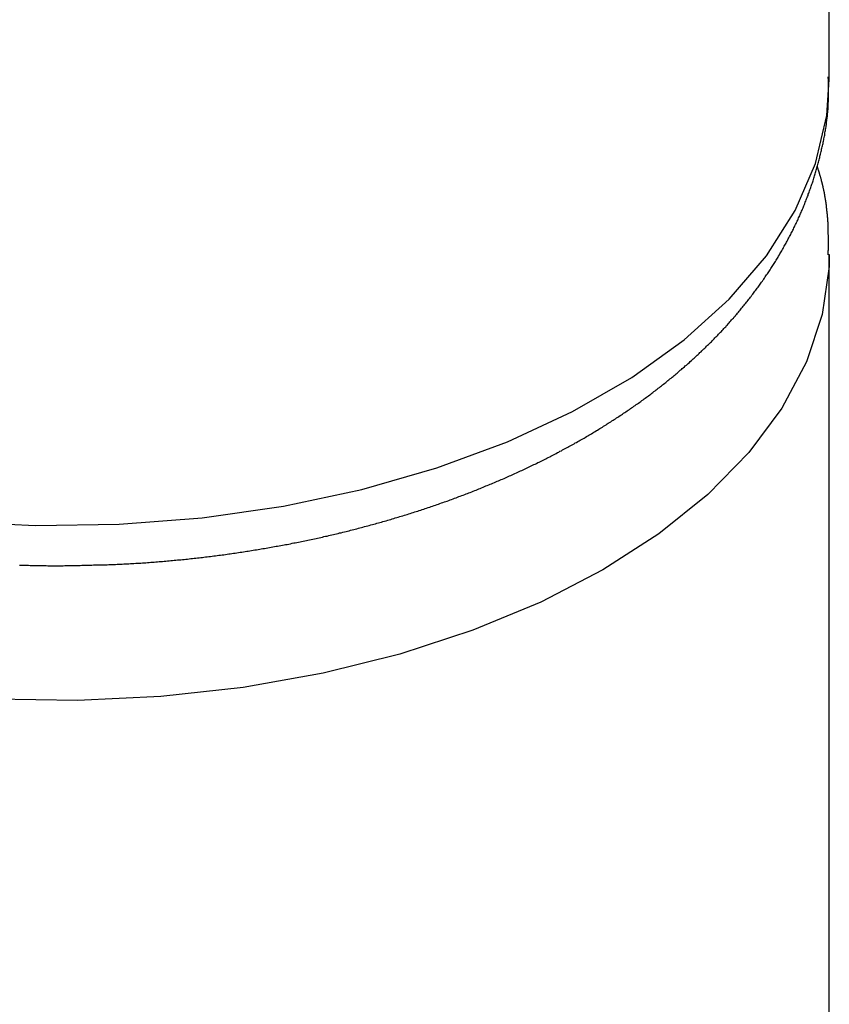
# Model space of a CAD drawing. Extents: x 7.6 to 27.1, y 2.7 to 20.5.
# Tile 113 of 136: x 25.801 to 26.336, y 16.625 to 17.275. Entities that reach past the tile are written whole.
import ezdxf

# ---------------------------------------------------------------- set-up
doc = ezdxf.new("R2010")
doc.units = 0
doc.layers.get('0').update_dxf_attribs({"linetype": 'CONTINUOUS'})

msp = doc.modelspace()

# ---------------------------------------------------------------- linework, layer by layer
at = {"color": 7, "linetype": 'CONTINUOUS'}
for p, q in [((26.33565, 17.23559), (26.33565, 17.58262)), ((26.33565, 15.98424), (26.33565, 17.12027))]:
    msp.add_line(p, q, dxfattribs=at)
at = {"color": 8, "linetype": 'CONTINUOUS', "flags": 128}
for points in [[(25.7568, 16.94387), (25.81184, 16.94128), (25.86704, 16.94215), (25.92176, 16.94645), (25.97535, 16.95415), (26.02718, 16.96514), (26.07666, 16.9793), (26.12318, 16.99647), (26.16622, 17.01644), (26.20527, 17.03899), (26.23987, 17.06383), (26.26961, 17.09069), (26.29415, 17.11925), (26.31319, 17.14918), (26.32652, 17.18011), (26.33397, 17.2117), (26.33565, 17.23559)], [(26.33565, 17.11993), (26.33547, 17.11229), (26.33098, 17.08052), (26.32058, 17.04921), (26.30437, 17.01874), (26.28255, 16.98945), (26.25537, 16.9617), (26.22315, 16.93581), (26.18628, 16.91208), (26.14517, 16.89079), (26.10032, 16.8722), (26.05225, 16.85651), (26.00152, 16.84391), (25.94874, 16.83455), (25.8945, 16.82854), (25.83946, 16.82596), (25.78426, 16.82682)]]:
    msp.add_lwpolyline(points, dxfattribs=at)
at = {"color": 7}
for points in [[(25.8257, 16.9148, 0), (25.8268, 16.9148, 0), (25.8279, 16.9148, 0), (25.829, 16.9148, 0), (25.8301, 16.9148, 0), (25.8312, 16.9149, 0), (25.8323, 16.9149, 0), (25.8334, 16.9149, 0), (25.8346, 16.9149, 0), (25.8357, 16.9149, 0), (25.8368, 16.915, 0), (25.8379, 16.915, 0), (25.839, 16.915, 0), (25.8401, 16.915, 0), (25.8412, 16.915, 0), (25.8423, 16.9151, 0), (25.8435, 16.9151, 0), (25.8446, 16.9151, 0), (25.8457, 16.9151, 0), (25.8468, 16.9152, 0), (25.8479, 16.9152, 0), (25.849, 16.9152, 0), (25.8501, 16.9153, 0), (25.8512, 16.9153, 0), (25.8523, 16.9153, 0), (25.8535, 16.9153, 0), (25.8546, 16.9154, 0), (25.8557, 16.9154, 0), (25.8568, 16.9154, 0), (25.8579, 16.9155, 0), (25.859, 16.9155, 0), (25.8601, 16.9156, 0), (25.8612, 16.9156, 0), (25.8623, 16.9156, 0), (25.8634, 16.9157, 0), (25.8646, 16.9157, 0), (25.8657, 16.9158, 0), (25.8668, 16.9158, 0), (25.8679, 16.9159, 0), (25.869, 16.9159, 0), (25.8701, 16.916, 0), (25.8712, 16.916, 0), (25.8723, 16.9161, 0), (25.8734, 16.9161, 0), (25.8745, 16.9162, 0), (25.8756, 16.9163, 0), (25.8767, 16.9163, 0), (25.8779, 16.9164, 0), (25.879, 16.9165, 0), (25.8801, 16.9165, 0), (25.8812, 16.9166, 0), (25.8823, 16.9167, 0), (25.8834, 16.9167, 0), (25.8845, 16.9168, 0), (25.8856, 16.9169, 0), (25.8867, 16.917, 0), (25.8878, 16.9171, 0), (25.8889, 16.9171, 0), (25.89, 16.9172, 0), (25.8911, 16.9173, 0), (25.8922, 16.9174, 0), (25.8933, 16.9175, 0), (25.8944, 16.9176, 0), (25.8955, 16.9177, 0), (25.8966, 16.9178, 0), (25.8977, 16.9179, 0), (25.8988, 16.918, 0), (25.8999, 16.9181, 0), (25.901, 16.9182, 0), (25.9021, 16.9183, 0), (25.9032, 16.9184, 0), (25.9043, 16.9185, 0), (25.9054, 16.9186, 0), (25.9065, 16.9187, 0), (25.9076, 16.9188, 0), (25.9087, 16.9189, 0), (25.9098, 16.919, 0), (25.9109, 16.9191, 0), (25.912, 16.9192, 0), (25.9131, 16.9194, 0), (25.9142, 16.9195, 0), (25.9153, 16.9196, 0), (25.9164, 16.9197, 0), (25.9175, 16.9198, 0), (25.9186, 16.92, 0), (25.9197, 16.9201, 0), (25.9208, 16.9202, 0), (25.9219, 16.9203, 0), (25.9229, 16.9205, 0), (25.924, 16.9206, 0), (25.9251, 16.9207, 0), (25.9262, 16.9209, 0), (25.9273, 16.921, 0), (25.9284, 16.9211, 0), (25.9295, 16.9213, 0), (25.9306, 16.9214, 0), (25.9317, 16.9215, 0), (25.9328, 16.9217, 0), (25.9338, 16.9218, 0), (25.9349, 16.922, 0), (25.936, 16.9221, 0), (25.9371, 16.9223, 0), (25.9382, 16.9224, 0), (25.9393, 16.9226, 0), (25.9403, 16.9227, 0), (25.9414, 16.9229, 0), (25.9425, 16.923, 0), (25.9436, 16.9232, 0), (25.9447, 16.9233, 0), (25.9458, 16.9235, 0), (25.9468, 16.9237, 0), (25.9479, 16.9238, 0), (25.949, 16.924, 0), (25.9501, 16.9241, 0), (25.9512, 16.9243, 0), (25.9522, 16.9245, 0), (25.9533, 16.9247, 0), (25.9544, 16.9248, 0), (25.9555, 16.925, 0), (25.9565, 16.9252, 0), (25.9576, 16.9253, 0), (25.9587, 16.9255, 0), (25.9598, 16.9257, 0), (25.9608, 16.9259, 0), (25.9619, 16.9261, 0), (25.963, 16.9262, 0), (25.9641, 16.9264, 0), (25.9651, 16.9266, 0), (25.9662, 16.9268, 0), (25.9673, 16.927, 0), (25.9683, 16.9272, 0), (25.9694, 16.9274, 0), (25.9705, 16.9276, 0), (25.9715, 16.9277, 0), (25.9726, 16.9279, 0), (25.9737, 16.9281, 0), (25.9747, 16.9283, 0), (25.9758, 16.9285, 0), (25.9768, 16.9287, 0), (25.9779, 16.9289, 0), (25.979, 16.9291, 0), (25.98, 16.9293, 0), (25.9811, 16.9296, 0), (25.9822, 16.9298, 0), (25.9832, 16.93, 0), (25.9843, 16.9302, 0), (25.9853, 16.9304, 0), (25.9864, 16.9306, 0), (25.9874, 16.9308, 0), (25.9885, 16.931, 0), (25.9895, 16.9313, 0), (25.9906, 16.9315, 0), (25.9916, 16.9317, 0), (25.9927, 16.9319, 0), (25.9938, 16.9321, 0), (25.9948, 16.9324, 0), (25.9958, 16.9326, 0), (25.9969, 16.9328, 0), (25.9979, 16.933, 0), (25.999, 16.9333, 0), (26, 16.9335, 0), (26.0011, 16.9337, 0), (26.0021, 16.934, 0), (26.0032, 16.9342, 0), (26.0042, 16.9344, 0), (26.0053, 16.9347, 0), (26.0063, 16.9349, 0), (26.0073, 16.9352, 0), (26.0084, 16.9354, 0), (26.0094, 16.9357, 0), (26.0104, 16.9359, 0), (26.0115, 16.9361, 0), (26.0125, 16.9364, 0), (26.0136, 16.9366, 0), (26.0146, 16.9369, 0), (26.0156, 16.9371, 0), (26.0167, 16.9374, 0), (26.0177, 16.9377, 0), (26.0187, 16.9379, 0), (26.0197, 16.9382, 0), (26.0208, 16.9384, 0), (26.0218, 16.9387, 0), (26.0228, 16.939, 0), (26.0239, 16.9392, 0), (26.0249, 16.9395, 0), (26.0259, 16.9398, 0), (26.0269, 16.94, 0), (26.0279, 16.9403, 0), (26.029, 16.9406, 0), (26.03, 16.9408, 0), (26.031, 16.9411, 0), (26.032, 16.9414, 0), (26.033, 16.9417, 0), (26.0341, 16.9419, 0), (26.0351, 16.9422, 0), (26.0361, 16.9425, 0), (26.0371, 16.9428, 0), (26.0381, 16.9431, 0), (26.0391, 16.9433, 0), (26.0401, 16.9436, 0), (26.0411, 16.9439, 0), (26.0422, 16.9442, 0), (26.0432, 16.9445, 0), (26.0442, 16.9448, 0), (26.0452, 16.9451, 0), (26.0462, 16.9454, 0), (26.0472, 16.9457, 0), (26.0482, 16.946, 0), (26.0492, 16.9463, 0), (26.0502, 16.9466, 0), (26.0512, 16.9469, 0), (26.0522, 16.9472, 0), (26.0532, 16.9475, 0), (26.0542, 16.9478, 0), (26.0552, 16.9481, 0), (26.0562, 16.9484, 0), (26.0571, 16.9487, 0), (26.0581, 16.949, 0), (26.0591, 16.9493, 0), (26.0601, 16.9496, 0), (26.0611, 16.9499, 0), (26.0621, 16.9503, 0), (26.0631, 16.9506, 0), (26.0641, 16.9509, 0), (26.065, 16.9512, 0), (26.066, 16.9515, 0), (26.067, 16.9519, 0), (26.068, 16.9522, 0), (26.069, 16.9525, 0), (26.0699, 16.9528, 0), (26.0709, 16.9532, 0), (26.0719, 16.9535, 0), (26.0729, 16.9538, 0), (26.0738, 16.9542, 0), (26.0748, 16.9545, 0), (26.0758, 16.9548, 0), (26.0768, 16.9552, 0), (26.0777, 16.9555, 0), (26.0787, 16.9558, 0), (26.0797, 16.9562, 0), (26.0806, 16.9565, 0), (26.0816, 16.9569, 0), (26.0826, 16.9572, 0), (26.0835, 16.9575, 0), (26.0845, 16.9579, 0), (26.0854, 16.9582, 0), (26.0864, 16.9586, 0), (26.0874, 16.9589, 0), (26.0883, 16.9593, 0), (26.0893, 16.9596, 0), (26.0902, 16.96, 0), (26.0912, 16.9604, 0), (26.0921, 16.9607, 0), (26.0931, 16.9611, 0), (26.094, 16.9614, 0), (26.095, 16.9618, 0), (26.0959, 16.9622, 0), (26.0969, 16.9625, 0), (26.0978, 16.9629, 0), (26.0987, 16.9632, 0), (26.0997, 16.9636, 0), (26.1006, 16.964, 0), (26.1016, 16.9644, 0), (26.1025, 16.9647, 0), (26.1034, 16.9651, 0), (26.1044, 16.9655, 0), (26.1053, 16.9658, 0), (26.1062, 16.9662, 0), (26.1072, 16.9666, 0), (26.1081, 16.967, 0), (26.109, 16.9674, 0), (26.1099, 16.9677, 0), (26.1109, 16.9681, 0), (26.1118, 16.9685, 0), (26.1127, 16.9689, 0), (26.1136, 16.9693, 0), (26.1146, 16.9697, 0), (26.1155, 16.9701, 0), (26.1164, 16.9705, 0), (26.1173, 16.9708, 0), (26.1182, 16.9712, 0), (26.1191, 16.9716, 0), (26.12, 16.972, 0), (26.121, 16.9724, 0), (26.1219, 16.9728, 0), (26.1228, 16.9732, 0), (26.1237, 16.9736, 0), (26.1246, 16.974, 0), (26.1255, 16.9744, 0), (26.1264, 16.9748, 0), (26.1273, 16.9752, 0), (26.1282, 16.9757, 0), (26.1291, 16.9761, 0), (26.13, 16.9765, 0), (26.1309, 16.9769, 0), (26.1318, 16.9773, 0), (26.1327, 16.9777, 0), (26.1336, 16.9781, 0), (26.1344, 16.9785, 0), (26.1353, 16.979, 0), (26.1362, 16.9794, 0), (26.1371, 16.9798, 0), (26.138, 16.9802, 0), (26.1389, 16.9806, 0), (26.1398, 16.9811, 0), (26.1406, 16.9815, 0), (26.1415, 16.9819, 0), (26.1424, 16.9823, 0), (26.1433, 16.9828, 0), (26.1441, 16.9832, 0), (26.145, 16.9836, 0), (26.1459, 16.9841, 0), (26.1468, 16.9845, 0), (26.1476, 16.9849, 0), (26.1485, 16.9854, 0), (26.1493, 16.9858, 0), (26.1502, 16.9863, 0), (26.1511, 16.9867, 0), (26.1519, 16.9871, 0), (26.1528, 16.9876, 0), (26.1537, 16.988, 0), (26.1545, 16.9885, 0), (26.1554, 16.9889, 0), (26.1562, 16.9894, 0), (26.1571, 16.9898, 0), (26.1579, 16.9903, 0), (26.1588, 16.9907, 0), (26.1596, 16.9912, 0), (26.1605, 16.9916, 0), (26.1613, 16.9921, 0), (26.1621, 16.9925, 0), (26.163, 16.993, 0), (26.1638, 16.9934, 0), (26.1647, 16.9939, 0), (26.1655, 16.9944, 0), (26.1663, 16.9948, 0), (26.1672, 16.9953, 0), (26.168, 16.9958, 0), (26.1688, 16.9962, 0), (26.1697, 16.9967, 0), (26.1705, 16.9972, 0), (26.1713, 16.9976, 0), (26.1721, 16.9981, 0), (26.1729, 16.9986, 0), (26.1738, 16.999, 0), (26.1746, 16.9995, 0), (26.1754, 17, 0), (26.1762, 17.0005, 0), (26.177, 17.001, 0), (26.1778, 17.0014, 0), (26.1787, 17.0019, 0), (26.1795, 17.0024, 0), (26.1803, 17.0029, 0), (26.1811, 17.0034, 0), (26.1819, 17.0039, 0), (26.1827, 17.0043, 0), (26.1835, 17.0048, 0), (26.1843, 17.0053, 0), (26.1851, 17.0058, 0), (26.1859, 17.0063, 0), (26.1867, 17.0068, 0), (26.1875, 17.0073, 0), (26.1883, 17.0078, 0), (26.189, 17.0083, 0), (26.1898, 17.0088, 0), (26.1906, 17.0093, 0), (26.1914, 17.0098, 0), (26.1922, 17.0103, 0), (26.193, 17.0108, 0), (26.1937, 17.0113, 0), (26.1945, 17.0118, 0), (26.1953, 17.0123, 0), (26.1961, 17.0128, 0), (26.1968, 17.0133, 0), (26.1976, 17.0138, 0), (26.1984, 17.0143, 0), (26.1992, 17.0148, 0), (26.1999, 17.0154, 0), (26.2007, 17.0159, 0), (26.2014, 17.0164, 0), (26.2022, 17.0169, 0), (26.203, 17.0174, 0), (26.2037, 17.0179, 0), (26.2045, 17.0185, 0), (26.2052, 17.019, 0), (26.206, 17.0195, 0), (26.2067, 17.02, 0), (26.2075, 17.0206, 0), (26.2082, 17.0211, 0), (26.209, 17.0216, 0), (26.2097, 17.0221, 0), (26.2105, 17.0227, 0), (26.2112, 17.0232, 0), (26.2119, 17.0237, 0), (26.2127, 17.0243, 0), (26.2134, 17.0248, 0), (26.2141, 17.0253, 0), (26.2149, 17.0259, 0), (26.2156, 17.0264, 0), (26.2163, 17.0269, 0), (26.2171, 17.0275, 0), (26.2178, 17.028, 0), (26.2185, 17.0286, 0), (26.2192, 17.0291, 0), (26.2199, 17.0297, 0), (26.2207, 17.0302, 0), (26.2214, 17.0308, 0), (26.2221, 17.0313, 0), (26.2228, 17.0319, 0), (26.2235, 17.0324, 0), (26.2242, 17.033, 0), (26.2249, 17.0335, 0), (26.2256, 17.0341, 0), (26.2263, 17.0346, 0), (26.227, 17.0352, 0), (26.2277, 17.0357, 0), (26.2284, 17.0363, 0), (26.2291, 17.0369, 0), (26.2298, 17.0374, 0), (26.2305, 17.038, 0), (26.2312, 17.0385, 0), (26.2319, 17.0391, 0), (26.2326, 17.0397, 0), (26.2332, 17.0402, 0), (26.2339, 17.0408, 0), (26.2346, 17.0414, 0), (26.2353, 17.0419, 0), (26.236, 17.0425, 0), (26.2366, 17.0431, 0), (26.2373, 17.0437, 0), (26.238, 17.0442, 0), (26.2386, 17.0448, 0), (26.2393, 17.0454, 0), (26.24, 17.046, 0), (26.2406, 17.0466, 0), (26.2413, 17.0471, 0), (26.242, 17.0477, 0), (26.2426, 17.0483, 0), (26.2433, 17.0489, 0), (26.2439, 17.0495, 0), (26.2446, 17.0501, 0), (26.2452, 17.0506, 0), (26.2459, 17.0512, 0), (26.2465, 17.0518, 0), (26.2472, 17.0524, 0), (26.2478, 17.053, 0), (26.2484, 17.0536, 0), (26.2491, 17.0542, 0), (26.2497, 17.0548, 0), (26.2503, 17.0554, 0), (26.251, 17.056, 0), (26.2516, 17.0566, 0), (26.2522, 17.0572, 0), (26.2529, 17.0578, 0), (26.2535, 17.0584, 0), (26.2541, 17.059, 0), (26.2547, 17.0596, 0), (26.2553, 17.0602, 0), (26.256, 17.0608, 0), (26.2566, 17.0614, 0), (26.2572, 17.062, 0), (26.2578, 17.0626, 0), (26.2584, 17.0632, 0), (26.259, 17.0639, 0), (26.2596, 17.0645, 0), (26.2602, 17.0651, 0), (26.2608, 17.0657, 0), (26.2614, 17.0663, 0), (26.262, 17.0669, 0), (26.2626, 17.0675, 0), (26.2632, 17.0682, 0), (26.2638, 17.0688, 0), (26.2644, 17.0694, 0), (26.2649, 17.07, 0), (26.2655, 17.0707, 0), (26.2661, 17.0713, 0), (26.2667, 17.0719, 0), (26.2673, 17.0725, 0), (26.2678, 17.0732, 0), (26.2684, 17.0738, 0), (26.269, 17.0744, 0), (26.2696, 17.0751, 0), (26.2701, 17.0757, 0), (26.2707, 17.0763, 0), (26.2712, 17.077, 0), (26.2718, 17.0776, 0), (26.2724, 17.0782, 0), (26.2729, 17.0789, 0), (26.2735, 17.0795, 0), (26.274, 17.0802, 0), (26.2746, 17.0808, 0), (26.2751, 17.0814, 0), (26.2757, 17.0821, 0), (26.2762, 17.0827, 0), (26.2768, 17.0834, 0), (26.2773, 17.084, 0), (26.2778, 17.0847, 0), (26.2784, 17.0853, 0), (26.2789, 17.086, 0), (26.2794, 17.0866, 0), (26.28, 17.0873, 0), (26.2805, 17.0879, 0), (26.281, 17.0886, 0), (26.2815, 17.0892, 0), (26.282, 17.0899, 0), (26.2826, 17.0906, 0), (26.2831, 17.0912, 0), (26.2836, 17.0919, 0), (26.2841, 17.0925, 0), (26.2846, 17.0932, 0), (26.2851, 17.0939, 0), (26.2856, 17.0945, 0), (26.2861, 17.0952, 0), (26.2866, 17.0959, 0), (26.2871, 17.0965, 0), (26.2876, 17.0972, 0), (26.2881, 17.0979, 0), (26.2886, 17.0985, 0), (26.2891, 17.0992, 0), (26.2896, 17.0999, 0), (26.2901, 17.1006, 0), (26.2905, 17.1012, 0), (26.291, 17.1019, 0), (26.2915, 17.1026, 0), (26.292, 17.1033, 0), (26.2924, 17.1039, 0), (26.2929, 17.1046, 0), (26.2934, 17.1053, 0), (26.2938, 17.106, 0), (26.2943, 17.1067, 0), (26.2948, 17.1073, 0), (26.2952, 17.108, 0), (26.2957, 17.1087, 0), (26.2961, 17.1094, 0), (26.2966, 17.1101, 0), (26.297, 17.1108, 0), (26.2975, 17.1115, 0), (26.2979, 17.1122, 0), (26.2984, 17.1129, 0), (26.2988, 17.1135, 0), (26.2992, 17.1142, 0), (26.2997, 17.1149, 0), (26.3001, 17.1156, 0), (26.3005, 17.1163, 0), (26.301, 17.117, 0), (26.3014, 17.1177, 0), (26.3018, 17.1184, 0), (26.3022, 17.1191, 0), (26.3027, 17.1198, 0), (26.3031, 17.1205, 0), (26.3035, 17.1212, 0), (26.3039, 17.1219, 0), (26.3043, 17.1226, 0), (26.3047, 17.1233, 0), (26.3051, 17.1241, 0), (26.3055, 17.1248, 0), (26.3059, 17.1255, 0), (26.3063, 17.1262, 0), (26.3067, 17.1269, 0), (26.3071, 17.1276, 0), (26.3075, 17.1283, 0), (26.3079, 17.129, 0), (26.3083, 17.1297, 0), (26.3086, 17.1305, 0), (26.309, 17.1312, 0), (26.3094, 17.1319, 0), (26.3098, 17.1326, 0), (26.3102, 17.1333, 0), (26.3105, 17.1341, 0), (26.3109, 17.1348, 0), (26.3113, 17.1355, 0), (26.3116, 17.1362, 0), (26.312, 17.1369, 0), (26.3123, 17.1377, 0), (26.3127, 17.1384, 0), (26.313, 17.1391, 0), (26.3134, 17.1398, 0), (26.3137, 17.1406, 0), (26.3141, 17.1413, 0), (26.3144, 17.142, 0), (26.3148, 17.1428, 0), (26.3151, 17.1435, 0), (26.3154, 17.1442, 0), (26.3158, 17.145, 0), (26.3161, 17.1457, 0), (26.3164, 17.1464, 0), (26.3167, 17.1472, 0), (26.3171, 17.1479, 0), (26.3174, 17.1486, 0), (26.3177, 17.1494, 0), (26.318, 17.1501, 0), (26.3183, 17.1509, 0), (26.3186, 17.1516, 0), (26.3189, 17.1523, 0), (26.3192, 17.1531, 0), (26.3195, 17.1538, 0), (26.3198, 17.1546, 0), (26.3201, 17.1553, 0), (26.3204, 17.1561, 0), (26.3207, 17.1568, 0), (26.321, 17.1576, 0), (26.3213, 17.1583, 0), (26.3216, 17.159, 0), (26.3218, 17.1598, 0), (26.3221, 17.1605, 0), (26.3224, 17.1613, 0), (26.3226, 17.162, 0), (26.3229, 17.1628, 0), (26.3232, 17.1636, 0), (26.3234, 17.1643, 0), (26.3237, 17.1651, 0), (26.324, 17.1658, 0), (26.3242, 17.1666, 0), (26.3245, 17.1673, 0), (26.3247, 17.1681, 0), (26.3249, 17.1688, 0), (26.3252, 17.1696, 0), (26.3254, 17.1704, 0), (26.3257, 17.1711, 0), (26.3259, 17.1719, 0), (26.3261, 17.1726, 0), (26.3264, 17.1734, 0), (26.3266, 17.1742, 0), (26.3268, 17.1749, 0), (26.327, 17.1757, 0), (26.3273, 17.1765, 0), (26.3275, 17.1772, 0), (26.3277, 17.178, 0), (26.3279, 17.1787, 0), (26.3281, 17.1795, 0), (26.3283, 17.1803, 0), (26.3285, 17.181, 0), (26.3287, 17.1818, 0), (26.3289, 17.1826, 0), (26.3291, 17.1834, 0), (26.3293, 17.1841, 0), (26.3295, 17.1849, 0), (26.3297, 17.1857, 0), (26.3299, 17.1864, 0), (26.3301, 17.1872, 0), (26.3303, 17.188, 0), (26.3305, 17.1888, 0), (26.3306, 17.1895, 0), (26.3308, 17.1903, 0), (26.331, 17.1911, 0), (26.3312, 17.1918, 0), (26.3313, 17.1926, 0), (26.3315, 17.1934, 0), (26.3317, 17.1942, 0), (26.3318, 17.1949, 0), (26.332, 17.1957, 0), (26.3321, 17.1965, 0), (26.3323, 17.1973, 0), (26.3324, 17.1981, 0), (26.3326, 17.1988, 0), (26.3327, 17.1996, 0), (26.3328, 17.2004, 0), (26.333, 17.2012, 0), (26.3331, 17.202, 0), (26.3332, 17.2027, 0), (26.3334, 17.2035, 0), (26.3335, 17.2043, 0), (26.3336, 17.2051, 0), (26.3337, 17.2059, 0), (26.3338, 17.2066, 0), (26.3339, 17.2074, 0), (26.334, 17.2082, 0), (26.3341, 17.209, 0), (26.3342, 17.2098, 0), (26.3343, 17.2106, 0), (26.3344, 17.2113, 0), (26.3345, 17.2121, 0), (26.3345, 17.2129, 0), (26.3346, 17.2137, 0), (26.3347, 17.2145, 0), (26.3347, 17.2153, 0), (26.3348, 17.216, 0), (26.3349, 17.2168, 0), (26.3349, 17.2176, 0), (26.3349, 17.2184, 0), (26.335, 17.2192, 0), (26.335, 17.22, 0), (26.3351, 17.2208, 0), (26.3351, 17.2215, 0), (26.3351, 17.2223, 0), (26.3351, 17.2231, 0), (26.3351, 17.2239, 0), (26.3351, 17.2247, 0), (26.3352, 17.2255, 0), (26.3352, 17.2263, 0), (26.3352, 17.2271, 0), (26.3352, 17.2278, 0), (26.3352, 17.2286, 0), (26.3352, 17.2294, 0), (26.3351, 17.2302, 0), (26.3351, 17.231, 0), (26.3351, 17.2318, 0), (26.3351, 17.2326, 0), (26.3351, 17.2334, 0), (26.3351, 17.2342, 0), (26.3351, 17.2349, 0), (26.3351, 17.2357, 0), (26.335, 17.2365, 0), (26.335, 17.2373, 0)], [(26.335, 17.1199, 0), (26.335, 17.1202, 0), (26.335, 17.1205, 0), (26.335, 17.1208, 0), (26.335, 17.1211, 0), (26.335, 17.1214, 0), (26.335, 17.1217, 0), (26.335, 17.122, 0), (26.335, 17.1224, 0), (26.335, 17.1227, 0), (26.3351, 17.123, 0), (26.3351, 17.1233, 0), (26.3351, 17.1236, 0), (26.3351, 17.1239, 0), (26.3351, 17.1242, 0), (26.3351, 17.1245, 0), (26.3351, 17.1248, 0), (26.3351, 17.1252, 0), (26.3351, 17.1255, 0), (26.3351, 17.1258, 0), (26.3351, 17.1261, 0), (26.3351, 17.1264, 0), (26.3351, 17.1267, 0), (26.3351, 17.127, 0), (26.3351, 17.1273, 0), (26.3351, 17.1277, 0), (26.3351, 17.128, 0), (26.3351, 17.1283, 0), (26.3351, 17.1286, 0), (26.3351, 17.1289, 0), (26.3351, 17.1292, 0), (26.3351, 17.1295, 0), (26.3351, 17.1298, 0), (26.3351, 17.1301, 0), (26.3351, 17.1305, 0), (26.3351, 17.1308, 0), (26.3351, 17.1311, 0), (26.3351, 17.1314, 0), (26.3351, 17.1317, 0), (26.3351, 17.132, 0), (26.3351, 17.1323, 0), (26.3351, 17.1326, 0), (26.3351, 17.1329, 0), (26.335, 17.1333, 0), (26.335, 17.1336, 0), (26.335, 17.1339, 0), (26.335, 17.1342, 0), (26.335, 17.1345, 0), (26.335, 17.1348, 0), (26.335, 17.1351, 0), (26.335, 17.1354, 0), (26.335, 17.1358, 0), (26.335, 17.1361, 0), (26.335, 17.1364, 0), (26.335, 17.1367, 0), (26.335, 17.137, 0), (26.3349, 17.1373, 0), (26.3349, 17.1376, 0), (26.3349, 17.1379, 0), (26.3349, 17.1382, 0), (26.3349, 17.1386, 0), (26.3349, 17.1389, 0), (26.3349, 17.1392, 0), (26.3349, 17.1395, 0), (26.3348, 17.1398, 0), (26.3348, 17.1401, 0), (26.3348, 17.1404, 0), (26.3348, 17.1407, 0), (26.3348, 17.1411, 0), (26.3348, 17.1414, 0), (26.3347, 17.1417, 0), (26.3347, 17.142, 0), (26.3347, 17.1423, 0), (26.3347, 17.1426, 0), (26.3347, 17.1429, 0), (26.3346, 17.1432, 0), (26.3346, 17.1435, 0), (26.3346, 17.1439, 0), (26.3346, 17.1442, 0), (26.3345, 17.1445, 0), (26.3345, 17.1448, 0), (26.3345, 17.1451, 0), (26.3345, 17.1454, 0), (26.3344, 17.1457, 0), (26.3344, 17.146, 0), (26.3344, 17.1464, 0), (26.3344, 17.1467, 0), (26.3343, 17.147, 0), (26.3343, 17.1473, 0), (26.3343, 17.1476, 0), (26.3342, 17.1479, 0), (26.3342, 17.1482, 0), (26.3342, 17.1485, 0), (26.3341, 17.1488, 0), (26.3341, 17.1492, 0), (26.3341, 17.1495, 0), (26.334, 17.1498, 0), (26.334, 17.1501, 0), (26.334, 17.1504, 0), (26.3339, 17.1507, 0), (26.3339, 17.151, 0), (26.3339, 17.1513, 0), (26.3338, 17.1516, 0), (26.3338, 17.1519, 0), (26.3337, 17.1523, 0), (26.3337, 17.1526, 0), (26.3337, 17.1529, 0), (26.3336, 17.1532, 0), (26.3336, 17.1535, 0), (26.3335, 17.1538, 0), (26.3335, 17.1541, 0), (26.3335, 17.1544, 0), (26.3334, 17.1547, 0), (26.3334, 17.155, 0), (26.3333, 17.1554, 0), (26.3333, 17.1557, 0), (26.3332, 17.156, 0), (26.3332, 17.1563, 0), (26.3331, 17.1566, 0), (26.3331, 17.1569, 0), (26.333, 17.1572, 0), (26.333, 17.1575, 0), (26.3329, 17.1578, 0), (26.3329, 17.1581, 0), (26.3328, 17.1584, 0), (26.3328, 17.1588, 0), (26.3327, 17.1591, 0), (26.3326, 17.1594, 0), (26.3326, 17.1597, 0), (26.3325, 17.16, 0), (26.3325, 17.1603, 0), (26.3324, 17.1606, 0), (26.3324, 17.1609, 0), (26.3323, 17.1612, 0), (26.3322, 17.1615, 0), (26.3322, 17.1618, 0), (26.3321, 17.1621, 0), (26.332, 17.1624, 0), (26.332, 17.1628, 0), (26.3319, 17.1631, 0), (26.3319, 17.1634, 0), (26.3318, 17.1637, 0), (26.3317, 17.164, 0), (26.3317, 17.1643, 0), (26.3316, 17.1646, 0), (26.3315, 17.1649, 0), (26.3314, 17.1652, 0), (26.3314, 17.1655, 0), (26.3313, 17.1658, 0), (26.3312, 17.1661, 0), (26.3312, 17.1664, 0), (26.3311, 17.1667, 0), (26.331, 17.167, 0), (26.3309, 17.1673, 0), (26.3309, 17.1676, 0), (26.3308, 17.1679, 0), (26.3307, 17.1682, 0), (26.3306, 17.1685, 0), (26.3305, 17.1688, 0), (26.3305, 17.1691, 0), (26.3304, 17.1694, 0), (26.3303, 17.1698, 0), (26.3302, 17.1701, 0), (26.3301, 17.1704, 0), (26.33, 17.1707, 0), (26.33, 17.171, 0), (26.3299, 17.1713, 0), (26.3298, 17.1716, 0), (26.3297, 17.1719, 0), (26.3296, 17.1722, 0), (26.3295, 17.1725, 0), (26.3294, 17.1728, 0), (26.3293, 17.1731, 0), (26.3292, 17.1734, 0), (26.3292, 17.1737, 0), (26.3291, 17.174, 0), (26.329, 17.1743, 0), (26.3289, 17.1746, 0), (26.3288, 17.1749, 0), (26.3287, 17.1752, 0), (26.3286, 17.1755, 0), (26.3285, 17.1758, 0), (26.3284, 17.1761, 0), (26.3283, 17.1764, 0), (26.3282, 17.1767, 0), (26.3281, 17.1769, 0), (26.328, 17.1772, 0), (26.3279, 17.1775, 0), (26.3278, 17.1778, 0), (26.3277, 17.1781, 0), (26.3276, 17.1784, 0), (26.3275, 17.1787, 0)], [(25.8013, 16.9152, 0), (25.8024, 16.9152, 0), (25.8036, 16.9151, 0), (25.8048, 16.9151, 0), (25.8059, 16.9151, 0), (25.8071, 16.9151, 0), (25.8082, 16.915, 0), (25.8094, 16.915, 0), (25.8106, 16.915, 0), (25.8117, 16.915, 0), (25.8129, 16.9149, 0), (25.814, 16.9149, 0), (25.8152, 16.9149, 0), (25.8164, 16.9149, 0), (25.8175, 16.9149, 0), (25.8187, 16.9149, 0), (25.8198, 16.9148, 0), (25.821, 16.9148, 0), (25.8222, 16.9148, 0), (25.8233, 16.9148, 0), (25.8245, 16.9148, 0), (25.8257, 16.9148, 0)]]:
    msp.add_polyline3d(points, dxfattribs=at)

doc.saveas('drawing.dxf')
